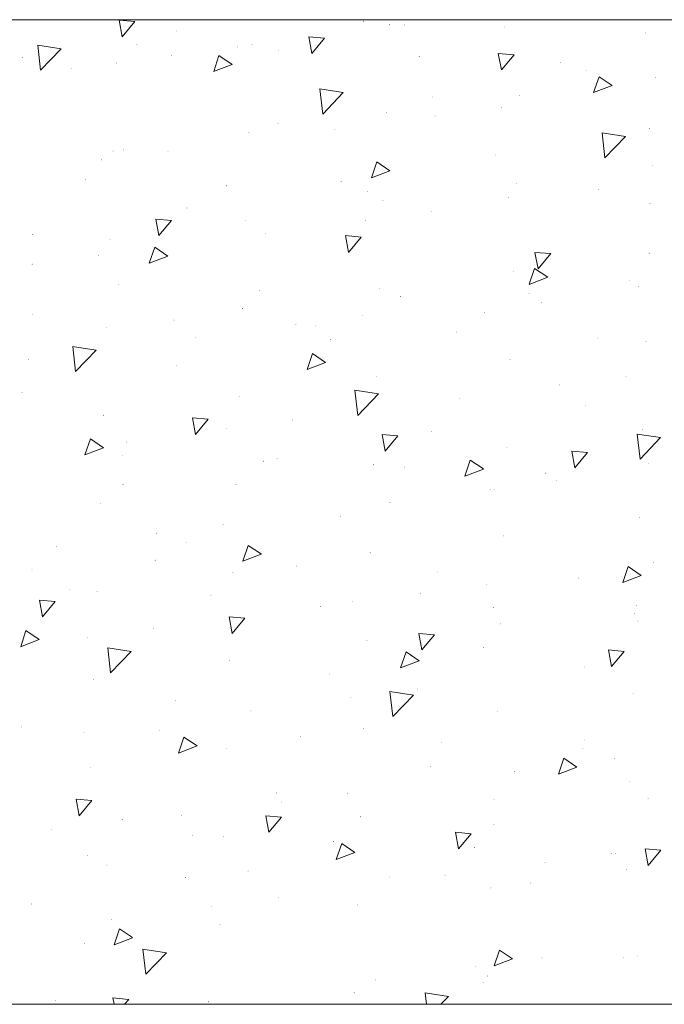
# Model space of a CAD drawing. Header units: millimetres. Extents: x -2603 to 1446, y -6775 to 6616.
# Tile 59 of 74: x -1013 to -697, y -1568 to -1085. Entities that reach past the tile are written whole.
import ezdxf

# ---------------------------------------------------------------- set-up
doc = ezdxf.new("R2010")
doc.units = ezdxf.units.MM
doc.layers.get('0').update_dxf_attribs({"color": 252})
doc.layers.add('I-SCIANA', color=252, linetype='Continuous')

msp = doc.modelspace()

# ---------------------------------------------------------------- hatches: boundary and pattern name
h = msp.add_hatch(color=256)
h.dxf.hatch_style = 2
h.paths.add_polyline_path([(-844.22, -1085.6), (-844.01, -1085.8), (-844.22, -1086), (-844.42, -1085.8)])
h = msp.add_hatch(color=256)
h.dxf.hatch_style = 2
h.paths.add_polyline_path([(-831.43, -1087.37), (-831.23, -1087.57), (-831.43, -1087.77), (-831.63, -1087.57)])
h = msp.add_hatch(color=256)
h.dxf.hatch_style = 2
h.paths.add_polyline_path([(-824.11, -1087.45), (-823.91, -1087.65), (-824.11, -1087.85), (-824.31, -1087.65)])
h = msp.add_hatch(color=256)
h.dxf.hatch_style = 2
h.paths.add_polyline_path([(-935.82, -1090.43), (-935.62, -1090.63), (-935.82, -1090.83), (-936.03, -1090.63)])
h = msp.add_hatch(color=256)
h.dxf.hatch_style = 2
h.paths.add_polyline_path([(-774.97, -1088.5), (-774.77, -1088.7), (-774.97, -1088.9), (-775.17, -1088.7)])
h = msp.add_hatch(color=256)
h.dxf.hatch_style = 2
h.paths.add_polyline_path([(-705.64, -1091.39), (-705.44, -1091.59), (-705.64, -1091.79), (-705.84, -1091.59)])
h = msp.add_hatch(color=256)
h.dxf.hatch_style = 2
h.paths.add_polyline_path([(-955.45, -1097.18), (-955.25, -1097.38), (-955.45, -1097.58), (-955.65, -1097.38)])
h = msp.add_hatch(color=256)
h.dxf.hatch_style = 2
h.paths.add_polyline_path([(-898.91, -1097.1), (-898.71, -1097.3), (-898.91, -1097.5), (-899.11, -1097.3)])
h = msp.add_hatch(color=256)
h.dxf.hatch_style = 2
h.paths.add_polyline_path([(-906.07, -1098.23), (-905.86, -1098.43), (-906.07, -1098.63), (-906.27, -1098.43)])
h = msp.add_hatch(color=256)
h.dxf.hatch_style = 2
h.paths.add_polyline_path([(-886.12, -1100.08), (-885.92, -1100.28), (-886.12, -1100.48), (-886.32, -1100.28)])
h = msp.add_hatch(color=256)
h.dxf.hatch_style = 2
h.paths.add_polyline_path([(-1011.51, -1103.37), (-1011.31, -1103.58), (-1011.51, -1103.78), (-1011.71, -1103.58)])
h = msp.add_hatch(color=256)
h.dxf.hatch_style = 2
h.paths.add_polyline_path([(-965.5, -1106.19), (-965.3, -1106.39), (-965.5, -1106.59), (-965.7, -1106.39)])
h = msp.add_hatch(color=256)
h.dxf.hatch_style = 2
h.paths.add_polyline_path([(-938.56, -1102.49), (-938.36, -1102.69), (-938.56, -1102.89), (-938.76, -1102.69)])
h = msp.add_hatch(color=256)
h.dxf.hatch_style = 2
h.paths.add_polyline_path([(-816.87, -1102.97), (-816.67, -1103.17), (-816.87, -1103.37), (-817.07, -1103.17)])
h = msp.add_hatch(color=256)
h.dxf.hatch_style = 2
h.paths.add_polyline_path([(-747.54, -1105.95), (-747.34, -1106.15), (-747.54, -1106.35), (-747.74, -1106.15)])
h = msp.add_hatch(color=256)
h.dxf.hatch_style = 2
h.paths.add_polyline_path([(-987.7, -1108.92), (-987.5, -1109.13), (-987.7, -1109.33), (-987.9, -1109.13)])
h = msp.add_hatch(color=256)
h.dxf.hatch_style = 2
h.paths.add_polyline_path([(-734.83, -1109.81), (-734.63, -1110.01), (-734.83, -1110.21), (-735.03, -1110.01)])
h = msp.add_hatch(color=256)
h.dxf.hatch_style = 2
h.paths.add_polyline_path([(-700.81, -1113.11), (-700.61, -1113.31), (-700.81, -1113.51), (-701.01, -1113.31)])
h = msp.add_hatch(color=256)
h.dxf.hatch_style = 2
h.paths.add_polyline_path([(-810.52, -1122.84), (-810.31, -1123.04), (-810.52, -1123.24), (-810.72, -1123.04)])
h = msp.add_hatch(color=256)
h.dxf.hatch_style = 2
h.paths.add_polyline_path([(-767.49, -1122.2), (-767.29, -1122.4), (-767.49, -1122.6), (-767.69, -1122.4)])
h = msp.add_hatch(color=256)
h.dxf.hatch_style = 2
h.paths.add_polyline_path([(-833.04, -1130.56), (-832.83, -1130.76), (-833.04, -1130.96), (-833.24, -1130.76)])
h = msp.add_hatch(color=256)
h.dxf.hatch_style = 2
h.paths.add_polyline_path([(-776.57, -1127.83), (-776.37, -1128.03), (-776.57, -1128.23), (-776.78, -1128.03)])
h = msp.add_hatch(color=256)
h.dxf.hatch_style = 2
h.paths.add_polyline_path([(-886.2, -1135.79), (-886, -1135.99), (-886.2, -1136.19), (-886.4, -1135.99)])
h = msp.add_hatch(color=256)
h.dxf.hatch_style = 2
h.paths.add_polyline_path([(-809.07, -1132.17), (-808.87, -1132.37), (-809.07, -1132.57), (-809.27, -1132.37)])
h = msp.add_hatch(color=256)
h.dxf.hatch_style = 2
h.paths.add_polyline_path([(-900.44, -1140.29), (-900.23, -1140.49), (-900.44, -1140.69), (-900.64, -1140.49)])
h = msp.add_hatch(color=256)
h.dxf.hatch_style = 2
h.paths.add_polyline_path([(-858.21, -1138.6), (-858.01, -1138.8), (-858.21, -1139), (-858.41, -1138.8)])
h = msp.add_hatch(color=256)
h.dxf.hatch_style = 2
h.paths.add_polyline_path([(-703.71, -1138.36), (-703.51, -1138.56), (-703.71, -1138.76), (-703.91, -1138.56)])
h = msp.add_hatch(color=256)
h.dxf.hatch_style = 2
h.paths.add_polyline_path([(-967.11, -1149.38), (-966.91, -1149.58), (-967.11, -1149.78), (-967.31, -1149.58)])
h = msp.add_hatch(color=256)
h.dxf.hatch_style = 2
h.paths.add_polyline_path([(-961.88, -1148.82), (-961.68, -1149.02), (-961.88, -1149.22), (-962.08, -1149.02)])
h = msp.add_hatch(color=256)
h.dxf.hatch_style = 2
h.paths.add_polyline_path([(-940.17, -1149.38), (-939.97, -1149.58), (-940.17, -1149.78), (-940.37, -1149.58)])
h = msp.add_hatch(color=256)
h.dxf.hatch_style = 2
h.paths.add_polyline_path([(-972.66, -1153.64), (-972.46, -1153.84), (-972.66, -1154.05), (-972.86, -1153.84)])
h = msp.add_hatch(color=256)
h.dxf.hatch_style = 2
h.paths.add_polyline_path([(-779.39, -1151.31), (-779.19, -1151.51), (-779.39, -1151.71), (-779.59, -1151.51)])
h = msp.add_hatch(color=256)
h.dxf.hatch_style = 2
h.paths.add_polyline_path([(-702.42, -1156.3), (-702.22, -1156.5), (-702.42, -1156.7), (-702.62, -1156.5)])
h = msp.add_hatch(color=256)
h.dxf.hatch_style = 2
h.paths.add_polyline_path([(-980.7, -1163.46), (-980.5, -1163.66), (-980.7, -1163.86), (-980.9, -1163.66)])
h = msp.add_hatch(color=256)
h.dxf.hatch_style = 2
h.paths.add_polyline_path([(-855.15, -1164.34), (-854.95, -1164.54), (-855.15, -1164.74), (-855.36, -1164.54)])
h = msp.add_hatch(color=256)
h.dxf.hatch_style = 2
h.paths.add_polyline_path([(-911.45, -1166.43), (-911.25, -1166.63), (-911.45, -1166.83), (-911.66, -1166.63)])
h = msp.add_hatch(color=256)
h.dxf.hatch_style = 2
h.paths.add_polyline_path([(-842.12, -1169.33), (-841.92, -1169.53), (-842.12, -1169.73), (-842.33, -1169.53)])
h = msp.add_hatch(color=256)
h.dxf.hatch_style = 2
h.paths.add_polyline_path([(-769.01, -1165.47), (-768.81, -1165.67), (-769.01, -1165.87), (-769.22, -1165.67)])
h = msp.add_hatch(color=256)
h.dxf.hatch_style = 2
h.paths.add_polyline_path([(-728.72, -1168.28), (-728.52, -1168.48), (-728.72, -1168.68), (-728.92, -1168.48)])
h = msp.add_hatch(color=256)
h.dxf.hatch_style = 2
h.paths.add_polyline_path([(-834.64, -1173.75), (-834.44, -1173.95), (-834.64, -1174.15), (-834.85, -1173.95)])
h = msp.add_hatch(color=256)
h.dxf.hatch_style = 2
h.paths.add_polyline_path([(-772.88, -1172.22), (-772.67, -1172.42), (-772.88, -1172.62), (-773.08, -1172.42)])
h = msp.add_hatch(color=256)
h.dxf.hatch_style = 2
h.paths.add_polyline_path([(-930.84, -1177.29), (-930.64, -1177.49), (-930.84, -1177.69), (-931.04, -1177.49)])
h = msp.add_hatch(color=256)
h.dxf.hatch_style = 2
h.paths.add_polyline_path([(-810.76, -1179.06), (-810.56, -1179.26), (-810.76, -1179.46), (-810.96, -1179.26)])
h = msp.add_hatch(color=256)
h.dxf.hatch_style = 2
h.paths.add_polyline_path([(-703.55, -1175.2), (-703.34, -1175.4), (-703.55, -1175.6), (-703.75, -1175.4)])
h = msp.add_hatch(color=256)
h.dxf.hatch_style = 2
h.paths.add_polyline_path([(-902.04, -1183.48), (-901.84, -1183.68), (-902.04, -1183.88), (-902.25, -1183.68)])
h = msp.add_hatch(color=256)
h.dxf.hatch_style = 2
h.paths.add_polyline_path([(-843.25, -1183.32), (-843.05, -1183.52), (-843.25, -1183.72), (-843.45, -1183.52)])
h = msp.add_hatch(color=256)
h.dxf.hatch_style = 2
h.paths.add_polyline_path([(-1006.52, -1190.32), (-1006.32, -1190.52), (-1006.52, -1190.72), (-1006.72, -1190.52)])
h = msp.add_hatch(color=256)
h.dxf.hatch_style = 2
h.paths.add_polyline_path([(-968.64, -1192.65), (-968.44, -1192.85), (-968.64, -1193.05), (-968.84, -1192.85)])
h = msp.add_hatch(color=256)
h.dxf.hatch_style = 2
h.paths.add_polyline_path([(-892.39, -1189.84), (-892.19, -1190.04), (-892.39, -1190.24), (-892.59, -1190.04)])
h = msp.add_hatch(color=256)
h.dxf.hatch_style = 2
h.paths.add_polyline_path([(-974.35, -1200.61), (-974.15, -1200.81), (-974.35, -1201.02), (-974.55, -1200.81)])
h = msp.add_hatch(color=256)
h.dxf.hatch_style = 2
h.paths.add_polyline_path([(-703.95, -1199.49), (-703.75, -1199.69), (-703.95, -1199.89), (-704.15, -1199.69)])
h = msp.add_hatch(color=256)
h.dxf.hatch_style = 2
h.paths.add_polyline_path([(-1006.84, -1204.88), (-1006.64, -1205.08), (-1006.84, -1205.28), (-1007.04, -1205.08)])
h = msp.add_hatch(color=256)
h.dxf.hatch_style = 2
h.paths.add_polyline_path([(-770.62, -1208.66), (-770.42, -1208.86), (-770.62, -1209.06), (-770.82, -1208.86)])
h = msp.add_hatch(color=256)
h.dxf.hatch_style = 2
h.paths.add_polyline_path([(-713.76, -1213), (-713.56, -1213.2), (-713.76, -1213.4), (-713.96, -1213.2)])
h = msp.add_hatch(color=256)
h.dxf.hatch_style = 2
h.paths.add_polyline_path([(-964.62, -1214.93), (-964.42, -1215.13), (-964.62, -1215.33), (-964.82, -1215.13)])
h = msp.add_hatch(color=256)
h.dxf.hatch_style = 2
h.paths.add_polyline_path([(-895.37, -1217.91), (-895.17, -1218.11), (-895.37, -1218.31), (-895.57, -1218.11)])
h = msp.add_hatch(color=256)
h.dxf.hatch_style = 2
h.paths.add_polyline_path([(-836.17, -1216.94), (-835.97, -1217.14), (-836.17, -1217.34), (-836.37, -1217.14)])
h = msp.add_hatch(color=256)
h.dxf.hatch_style = 2
h.paths.add_polyline_path([(-709.09, -1215.73), (-708.89, -1215.94), (-709.09, -1216.14), (-709.3, -1215.94)])
h = msp.add_hatch(color=256)
h.dxf.hatch_style = 2
h.paths.add_polyline_path([(-826.04, -1220.8), (-825.84, -1221), (-826.04, -1221.2), (-826.24, -1221)])
h = msp.add_hatch(color=256)
h.dxf.hatch_style = 2
h.paths.add_polyline_path([(-762.9, -1219.43), (-762.7, -1219.63), (-762.9, -1219.84), (-763.1, -1219.63)])
h = msp.add_hatch(color=256)
h.dxf.hatch_style = 2
h.paths.add_polyline_path([(-903.57, -1226.67), (-903.37, -1226.87), (-903.57, -1227.07), (-903.77, -1226.87)])
h = msp.add_hatch(color=256)
h.dxf.hatch_style = 2
h.paths.add_polyline_path([(-756.79, -1223.7), (-756.59, -1223.9), (-756.79, -1224.1), (-756.99, -1223.9)])
h = msp.add_hatch(color=256)
h.dxf.hatch_style = 2
h.paths.add_polyline_path([(-1006.52, -1229.49), (-1006.32, -1229.69), (-1006.52, -1229.89), (-1006.72, -1229.69)])
h = msp.add_hatch(color=256)
h.dxf.hatch_style = 2
h.paths.add_polyline_path([(-937.27, -1232.38), (-937.07, -1232.58), (-937.27, -1232.79), (-937.47, -1232.58)])
h = msp.add_hatch(color=256)
h.dxf.hatch_style = 2
h.paths.add_polyline_path([(-844.86, -1230.21), (-844.66, -1230.41), (-844.86, -1230.61), (-845.06, -1230.41)])
h = msp.add_hatch(color=256)
h.dxf.hatch_style = 2
h.paths.add_polyline_path([(-784.78, -1228.76), (-784.58, -1228.96), (-784.78, -1229.17), (-784.98, -1228.96)])
h = msp.add_hatch(color=256)
h.dxf.hatch_style = 2
h.paths.add_polyline_path([(-970.25, -1235.84), (-970.05, -1236.04), (-970.25, -1236.24), (-970.45, -1236.04)])
h = msp.add_hatch(color=256)
h.dxf.hatch_style = 2
h.paths.add_polyline_path([(-877.35, -1234.55), (-877.15, -1234.76), (-877.35, -1234.96), (-877.55, -1234.76)])
h = msp.add_hatch(color=256)
h.dxf.hatch_style = 2
h.paths.add_polyline_path([(-867.94, -1235.28), (-867.74, -1235.48), (-867.94, -1235.68), (-868.14, -1235.48)])
h = msp.add_hatch(color=256)
h.dxf.hatch_style = 2
h.paths.add_polyline_path([(-926.49, -1240.99), (-926.29, -1241.19), (-926.49, -1241.39), (-926.7, -1241.19)])
h = msp.add_hatch(color=256)
h.dxf.hatch_style = 2
h.paths.add_polyline_path([(-860.46, -1241.79), (-860.26, -1241.99), (-860.46, -1242.2), (-860.66, -1241.99)])
h = msp.add_hatch(color=256)
h.dxf.hatch_style = 2
h.paths.add_polyline_path([(-798.69, -1238.25), (-798.49, -1238.46), (-798.69, -1238.66), (-798.89, -1238.46)])
h = msp.add_hatch(color=256)
h.dxf.hatch_style = 2
h.paths.add_polyline_path([(-729.36, -1241.15), (-729.16, -1241.35), (-729.36, -1241.55), (-729.56, -1241.35)])
h = msp.add_hatch(color=256)
h.dxf.hatch_style = 2
h.paths.add_polyline_path([(-705.56, -1242.76), (-705.35, -1242.96), (-705.56, -1243.16), (-705.76, -1242.96)])
h = msp.add_hatch(color=256)
h.dxf.hatch_style = 2
h.paths.add_polyline_path([(-1008.53, -1251.77), (-1008.33, -1251.97), (-1008.53, -1252.17), (-1008.73, -1251.97)])
h = msp.add_hatch(color=256)
h.dxf.hatch_style = 2
h.paths.add_polyline_path([(-772.23, -1251.85), (-772.03, -1252.05), (-772.23, -1252.25), (-772.43, -1252.05)])
h = msp.add_hatch(color=256)
h.dxf.hatch_style = 2
h.paths.add_polyline_path([(-936.15, -1254.74), (-935.94, -1254.94), (-936.15, -1255.14), (-936.35, -1254.94)])
h = msp.add_hatch(color=256)
h.dxf.hatch_style = 2
h.paths.add_polyline_path([(-837.78, -1260.13), (-837.58, -1260.33), (-837.78, -1260.53), (-837.98, -1260.33)])
h = msp.add_hatch(color=256)
h.dxf.hatch_style = 2
h.paths.add_polyline_path([(-715.37, -1259.89), (-715.17, -1260.09), (-715.37, -1260.29), (-715.57, -1260.09)])
h = msp.add_hatch(color=256)
h.dxf.hatch_style = 2
h.paths.add_polyline_path([(-747.86, -1264.15), (-747.66, -1264.35), (-747.86, -1264.55), (-748.06, -1264.35)])
h = msp.add_hatch(color=256)
h.dxf.hatch_style = 2
h.paths.add_polyline_path([(-1011.83, -1267.77), (-1011.63, -1267.97), (-1011.83, -1268.17), (-1012.03, -1267.97)])
h = msp.add_hatch(color=256)
h.dxf.hatch_style = 2
h.paths.add_polyline_path([(-905.18, -1269.86), (-904.98, -1270.06), (-905.18, -1270.26), (-905.38, -1270.06)])
h = msp.add_hatch(color=256)
h.dxf.hatch_style = 2
h.paths.add_polyline_path([(-797, -1270.67), (-796.8, -1270.87), (-797, -1271.07), (-797.2, -1270.87)])
h = msp.add_hatch(color=256)
h.dxf.hatch_style = 2
h.paths.add_polyline_path([(-735.23, -1274.21), (-735.03, -1274.41), (-735.23, -1274.61), (-735.44, -1274.41)])
h = msp.add_hatch(color=256)
h.dxf.hatch_style = 2
h.paths.add_polyline_path([(-971.86, -1279.03), (-971.66, -1279.23), (-971.86, -1279.43), (-972.06, -1279.23)])
h = msp.add_hatch(color=256)
h.dxf.hatch_style = 2
h.paths.add_polyline_path([(-911.53, -1285.71), (-911.33, -1285.91), (-911.53, -1286.11), (-911.74, -1285.91)])
h = msp.add_hatch(color=256)
h.dxf.hatch_style = 2
h.paths.add_polyline_path([(-879.04, -1281.44), (-878.84, -1281.65), (-879.04, -1281.85), (-879.24, -1281.65)])
h = msp.add_hatch(color=256)
h.dxf.hatch_style = 2
h.paths.add_polyline_path([(-810.92, -1287.16), (-810.72, -1287.36), (-810.92, -1287.56), (-811.12, -1287.36)])
h = msp.add_hatch(color=256)
h.dxf.hatch_style = 2
h.paths.add_polyline_path([(-707.16, -1285.95), (-706.96, -1286.15), (-707.16, -1286.35), (-707.37, -1286.15)])
h = msp.add_hatch(color=256)
h.dxf.hatch_style = 2
h.paths.add_polyline_path([(-960.68, -1292.22), (-960.48, -1292.42), (-960.68, -1292.62), (-960.88, -1292.42)])
h = msp.add_hatch(color=256)
h.dxf.hatch_style = 2
h.paths.add_polyline_path([(-773.76, -1295.04), (-773.56, -1295.24), (-773.76, -1295.44), (-773.96, -1295.24)])
h = msp.add_hatch(color=256)
h.dxf.hatch_style = 2
h.paths.add_polyline_path([(-962.53, -1298.74), (-962.33, -1298.94), (-962.53, -1299.14), (-962.73, -1298.94)])
h = msp.add_hatch(color=256)
h.dxf.hatch_style = 2
h.paths.add_polyline_path([(-886.6, -1300.18), (-886.4, -1300.39), (-886.6, -1300.59), (-886.8, -1300.39)])
h = msp.add_hatch(color=256)
h.dxf.hatch_style = 2
h.paths.add_polyline_path([(-893.28, -1301.63), (-893.08, -1301.83), (-893.28, -1302.03), (-893.48, -1301.83)])
h = msp.add_hatch(color=256)
h.dxf.hatch_style = 2
h.paths.add_polyline_path([(-839.31, -1303.4), (-839.11, -1303.6), (-839.31, -1303.8), (-839.51, -1303.6)])
h = msp.add_hatch(color=256)
h.dxf.hatch_style = 2
h.paths.add_polyline_path([(-823.95, -1304.53), (-823.75, -1304.73), (-823.95, -1304.93), (-824.15, -1304.73)])
h = msp.add_hatch(color=256)
h.dxf.hatch_style = 2
h.paths.add_polyline_path([(-704.11, -1302.68), (-703.91, -1302.88), (-704.11, -1303.08), (-704.31, -1302.88)])
h = msp.add_hatch(color=256)
h.dxf.hatch_style = 2
h.paths.add_polyline_path([(-754.7, -1307.5), (-754.5, -1307.7), (-754.7, -1307.91), (-754.9, -1307.7)])
h = msp.add_hatch(color=256)
h.dxf.hatch_style = 2
h.paths.add_polyline_path([(-962.29, -1313.13), (-962.08, -1313.33), (-962.29, -1313.54), (-962.49, -1313.33)])
h = msp.add_hatch(color=256)
h.dxf.hatch_style = 2
h.paths.add_polyline_path([(-906.79, -1313.13), (-906.59, -1313.33), (-906.79, -1313.54), (-906.99, -1313.33)])
h = msp.add_hatch(color=256)
h.dxf.hatch_style = 2
h.paths.add_polyline_path([(-749.55, -1311.12), (-749.35, -1311.32), (-749.55, -1311.52), (-749.75, -1311.32)])
h = msp.add_hatch(color=256)
h.dxf.hatch_style = 2
h.paths.add_polyline_path([(-782.04, -1315.39), (-781.84, -1315.59), (-782.04, -1315.79), (-782.25, -1315.59)])
h = msp.add_hatch(color=256)
h.dxf.hatch_style = 2
h.paths.add_polyline_path([(-779.79, -1315.71), (-779.59, -1315.91), (-779.79, -1316.11), (-779.99, -1315.91)])
h = msp.add_hatch(color=256)
h.dxf.hatch_style = 2
h.paths.add_polyline_path([(-973.38, -1322.22), (-973.18, -1322.42), (-973.38, -1322.62), (-973.59, -1322.42)])
h = msp.add_hatch(color=256)
h.dxf.hatch_style = 2
h.paths.add_polyline_path([(-831.19, -1321.82), (-830.99, -1322.02), (-831.19, -1322.22), (-831.39, -1322.02)])
h = msp.add_hatch(color=256)
h.dxf.hatch_style = 2
h.paths.add_polyline_path([(-855.48, -1328.66), (-855.27, -1328.86), (-855.48, -1329.06), (-855.68, -1328.86)])
h = msp.add_hatch(color=256)
h.dxf.hatch_style = 2
h.paths.add_polyline_path([(-708.69, -1329.14), (-708.49, -1329.34), (-708.69, -1329.54), (-708.89, -1329.34)])
h = msp.add_hatch(color=256)
h.dxf.hatch_style = 2
h.paths.add_polyline_path([(-913.14, -1332.6), (-912.94, -1332.8), (-913.14, -1333), (-913.34, -1332.8)])
h = msp.add_hatch(color=256)
h.dxf.hatch_style = 2
h.paths.add_polyline_path([(-945.64, -1336.94), (-945.44, -1337.14), (-945.64, -1337.34), (-945.84, -1337.14)])
h = msp.add_hatch(color=256)
h.dxf.hatch_style = 2
h.paths.add_polyline_path([(-775.37, -1338.31), (-775.17, -1338.51), (-775.37, -1338.71), (-775.57, -1338.51)])
h = msp.add_hatch(color=256)
h.dxf.hatch_style = 2
h.paths.add_polyline_path([(-994.78, -1343.37), (-994.58, -1343.58), (-994.78, -1343.78), (-994.98, -1343.58)])
h = msp.add_hatch(color=256)
h.dxf.hatch_style = 2
h.paths.add_polyline_path([(-931.16, -1341.69), (-930.96, -1341.89), (-931.16, -1342.09), (-931.36, -1341.89)])
h = msp.add_hatch(color=256)
h.dxf.hatch_style = 2
h.paths.add_polyline_path([(-840.92, -1346.59), (-840.72, -1346.79), (-840.92, -1346.99), (-841.12, -1346.79)])
h = msp.add_hatch(color=256)
h.dxf.hatch_style = 2
h.paths.add_polyline_path([(-946.44, -1350.21), (-946.24, -1350.41), (-946.44, -1350.61), (-946.64, -1350.41)])
h = msp.add_hatch(color=256)
h.dxf.hatch_style = 2
h.paths.add_polyline_path([(-877.11, -1353.11), (-876.91, -1353.31), (-877.11, -1353.51), (-877.31, -1353.31)])
h = msp.add_hatch(color=256)
h.dxf.hatch_style = 2
h.paths.add_polyline_path([(-701.7, -1351.5), (-701.49, -1351.7), (-701.7, -1351.9), (-701.9, -1351.7)])
h = msp.add_hatch(color=256)
h.dxf.hatch_style = 2
h.paths.add_polyline_path([(-1006.92, -1354.63), (-1006.72, -1354.84), (-1006.92, -1355.04), (-1007.12, -1354.84)])
h = msp.add_hatch(color=256)
h.dxf.hatch_style = 2
h.paths.add_polyline_path([(-908.32, -1356.32), (-908.12, -1356.52), (-908.32, -1356.73), (-908.52, -1356.52)])
h = msp.add_hatch(color=256)
h.dxf.hatch_style = 2
h.paths.add_polyline_path([(-807.86, -1356), (-807.66, -1356.2), (-807.86, -1356.4), (-808.06, -1356.2)])
h = msp.add_hatch(color=256)
h.dxf.hatch_style = 2
h.paths.add_polyline_path([(-783.65, -1362.28), (-783.45, -1362.48), (-783.65, -1362.68), (-783.85, -1362.48)])
h = msp.add_hatch(color=256)
h.dxf.hatch_style = 2
h.paths.add_polyline_path([(-738.53, -1358.98), (-738.33, -1359.18), (-738.53, -1359.38), (-738.73, -1359.18)])
h = msp.add_hatch(color=256)
h.dxf.hatch_style = 2
h.paths.add_polyline_path([(-988.34, -1364.69), (-988.14, -1364.89), (-988.34, -1365.09), (-988.55, -1364.89)])
h = msp.add_hatch(color=256)
h.dxf.hatch_style = 2
h.paths.add_polyline_path([(-974.99, -1365.49), (-974.79, -1365.69), (-974.99, -1365.89), (-975.19, -1365.69)])
h = msp.add_hatch(color=256)
h.dxf.hatch_style = 2
h.paths.add_polyline_path([(-919.09, -1367.58), (-918.89, -1367.79), (-919.09, -1367.99), (-919.3, -1367.79)])
h = msp.add_hatch(color=256)
h.dxf.hatch_style = 2
h.paths.add_polyline_path([(-816.15, -1366.54), (-815.94, -1366.74), (-816.15, -1366.94), (-816.35, -1366.74)])
h = msp.add_hatch(color=256)
h.dxf.hatch_style = 2
h.paths.add_polyline_path([(-849.77, -1370.56), (-849.56, -1370.76), (-849.77, -1370.96), (-849.97, -1370.76)])
h = msp.add_hatch(color=256)
h.dxf.hatch_style = 2
h.paths.add_polyline_path([(-710.3, -1372.33), (-710.1, -1372.53), (-710.3, -1372.73), (-710.5, -1372.53)])
h = msp.add_hatch(color=256)
h.dxf.hatch_style = 2
h.paths.add_polyline_path([(-865.37, -1373.05), (-865.17, -1373.25), (-865.37, -1373.46), (-865.57, -1373.25)])
h = msp.add_hatch(color=256)
h.dxf.hatch_style = 2
h.paths.add_polyline_path([(-780.52, -1373.46), (-780.31, -1373.66), (-780.52, -1373.86), (-780.72, -1373.66)])
h = msp.add_hatch(color=256)
h.dxf.hatch_style = 2
h.paths.add_polyline_path([(-711.19, -1376.43), (-710.98, -1376.63), (-711.19, -1376.83), (-711.39, -1376.63)])
h = msp.add_hatch(color=256)
h.dxf.hatch_style = 2
h.paths.add_polyline_path([(-776.98, -1381.5), (-776.78, -1381.7), (-776.98, -1381.9), (-777.18, -1381.7)])
h = msp.add_hatch(color=256)
h.dxf.hatch_style = 2
h.paths.add_polyline_path([(-709.5, -1380.13), (-709.3, -1380.33), (-709.5, -1380.53), (-709.7, -1380.33)])
h = msp.add_hatch(color=256)
h.dxf.hatch_style = 2
h.paths.add_polyline_path([(-947.33, -1383.83), (-947.12, -1384.03), (-947.33, -1384.23), (-947.53, -1384.03)])
h = msp.add_hatch(color=256)
h.dxf.hatch_style = 2
h.paths.add_polyline_path([(-979.82, -1388.09), (-979.62, -1388.29), (-979.82, -1388.5), (-980.02, -1388.29)])
h = msp.add_hatch(color=256)
h.dxf.hatch_style = 2
h.paths.add_polyline_path([(-842.53, -1389.78), (-842.33, -1389.98), (-842.53, -1390.18), (-842.73, -1389.98)])
h = msp.add_hatch(color=256)
h.dxf.hatch_style = 2
h.paths.add_polyline_path([(-785.18, -1393.16), (-784.98, -1393.36), (-785.18, -1393.56), (-785.38, -1393.36)])
h = msp.add_hatch(color=256)
h.dxf.hatch_style = 2
h.paths.add_polyline_path([(-909.93, -1399.51), (-909.72, -1399.72), (-909.93, -1399.92), (-910.13, -1399.72)])
h = msp.add_hatch(color=256)
h.dxf.hatch_style = 2
h.paths.add_polyline_path([(-860.86, -1406.11), (-860.66, -1406.31), (-860.86, -1406.51), (-861.07, -1406.31)])
h = msp.add_hatch(color=256)
h.dxf.hatch_style = 2
h.paths.add_polyline_path([(-735.88, -1402.65), (-735.68, -1402.85), (-735.88, -1403.05), (-736.08, -1402.85)])
h = msp.add_hatch(color=256)
h.dxf.hatch_style = 2
h.paths.add_polyline_path([(-976.6, -1408.68), (-976.4, -1408.88), (-976.6, -1409.09), (-976.8, -1408.88)])
h = msp.add_hatch(color=256)
h.dxf.hatch_style = 2
h.paths.add_polyline_path([(-817.83, -1413.51), (-817.63, -1413.71), (-817.83, -1413.91), (-818.04, -1413.71)])
h = msp.add_hatch(color=256)
h.dxf.hatch_style = 2
h.paths.add_polyline_path([(-711.91, -1415.52), (-711.71, -1415.72), (-711.91, -1415.92), (-712.11, -1415.72)])
h = msp.add_hatch(color=256)
h.dxf.hatch_style = 2
h.paths.add_polyline_path([(-936.55, -1419.14), (-936.35, -1419.34), (-936.55, -1419.54), (-936.75, -1419.34)])
h = msp.add_hatch(color=256)
h.dxf.hatch_style = 2
h.paths.add_polyline_path([(-850.33, -1417.77), (-850.13, -1417.97), (-850.33, -1418.17), (-850.53, -1417.97)])
h = msp.add_hatch(color=256)
h.dxf.hatch_style = 2
h.paths.add_polyline_path([(-899.47, -1424.21), (-899.27, -1424.41), (-899.47, -1424.61), (-899.67, -1424.41)])
h = msp.add_hatch(color=256)
h.dxf.hatch_style = 2
h.paths.add_polyline_path([(-778.51, -1424.69), (-778.3, -1424.89), (-778.51, -1425.09), (-778.71, -1424.89)])
h = msp.add_hatch(color=256)
h.dxf.hatch_style = 2
h.paths.add_polyline_path([(-1012.23, -1432.09), (-1012.03, -1432.29), (-1012.23, -1432.49), (-1012.43, -1432.29)])
h = msp.add_hatch(color=256)
h.dxf.hatch_style = 2
h.paths.add_polyline_path([(-981.43, -1434.98), (-981.23, -1435.18), (-981.43, -1435.39), (-981.63, -1435.18)])
h = msp.add_hatch(color=256)
h.dxf.hatch_style = 2
h.paths.add_polyline_path([(-944.35, -1433.94), (-944.15, -1434.14), (-944.35, -1434.34), (-944.55, -1434.14)])
h = msp.add_hatch(color=256)
h.dxf.hatch_style = 2
h.paths.add_polyline_path([(-844.05, -1432.97), (-843.85, -1433.17), (-844.05, -1433.37), (-844.26, -1433.17)])
h = msp.add_hatch(color=256)
h.dxf.hatch_style = 2
h.paths.add_polyline_path([(-875.02, -1436.83), (-874.82, -1437.03), (-875.02, -1437.24), (-875.22, -1437.03)])
h = msp.add_hatch(color=256)
h.dxf.hatch_style = 2
h.paths.add_polyline_path([(-805.77, -1439.81), (-805.57, -1440.01), (-805.77, -1440.21), (-805.97, -1440.01)])
h = msp.add_hatch(color=256)
h.dxf.hatch_style = 2
h.paths.add_polyline_path([(-735.56, -1438.52), (-735.35, -1438.72), (-735.56, -1438.92), (-735.76, -1438.72)])
h = msp.add_hatch(color=256)
h.dxf.hatch_style = 2
h.paths.add_polyline_path([(-911.53, -1442.7), (-911.33, -1442.91), (-911.53, -1443.11), (-911.74, -1442.91)])
h = msp.add_hatch(color=256)
h.dxf.hatch_style = 2
h.paths.add_polyline_path([(-736.44, -1442.7), (-736.24, -1442.91), (-736.44, -1443.11), (-736.64, -1442.91)])
h = msp.add_hatch(color=256)
h.dxf.hatch_style = 2
h.paths.add_polyline_path([(-720.84, -1447.45), (-720.64, -1447.65), (-720.84, -1447.85), (-721.04, -1447.65)])
h = msp.add_hatch(color=256)
h.dxf.hatch_style = 2
h.paths.add_polyline_path([(-978.13, -1451.87), (-977.93, -1452.07), (-978.13, -1452.28), (-978.33, -1452.07)])
h = msp.add_hatch(color=256)
h.dxf.hatch_style = 2
h.paths.add_polyline_path([(-811.32, -1451.55), (-811.12, -1451.75), (-811.32, -1451.95), (-811.52, -1451.75)])
h = msp.add_hatch(color=256)
h.dxf.hatch_style = 2
h.paths.add_polyline_path([(-769.98, -1453.88), (-769.78, -1454.09), (-769.98, -1454.29), (-770.18, -1454.09)])
h = msp.add_hatch(color=256)
h.dxf.hatch_style = 2
h.paths.add_polyline_path([(-713.44, -1458.79), (-713.24, -1458.99), (-713.44, -1459.19), (-713.64, -1458.99)])
h = msp.add_hatch(color=256)
h.dxf.hatch_style = 2
h.paths.add_polyline_path([(-887, -1464.5), (-886.8, -1464.7), (-887, -1464.9), (-887.2, -1464.7)])
h = msp.add_hatch(color=256)
h.dxf.hatch_style = 2
h.paths.add_polyline_path([(-884.43, -1468.92), (-884.23, -1469.13), (-884.43, -1469.33), (-884.63, -1469.13)])
h = msp.add_hatch(color=256)
h.dxf.hatch_style = 2
h.paths.add_polyline_path([(-851.94, -1464.66), (-851.74, -1464.86), (-851.94, -1465.06), (-852.14, -1464.86)])
h = msp.add_hatch(color=256)
h.dxf.hatch_style = 2
h.paths.add_polyline_path([(-780.11, -1467.88), (-779.91, -1468.08), (-780.11, -1468.28), (-780.31, -1468.08)])
h = msp.add_hatch(color=256)
h.dxf.hatch_style = 2
h.paths.add_polyline_path([(-704.51, -1467.07), (-704.31, -1467.28), (-704.51, -1467.48), (-704.71, -1467.28)])
h = msp.add_hatch(color=256)
h.dxf.hatch_style = 2
h.paths.add_polyline_path([(-962.69, -1477.53), (-962.49, -1477.73), (-962.69, -1477.93), (-962.89, -1477.73)])
h = msp.add_hatch(color=256)
h.dxf.hatch_style = 2
h.paths.add_polyline_path([(-933.65, -1475.44), (-933.45, -1475.64), (-933.65, -1475.84), (-933.85, -1475.64)])
h = msp.add_hatch(color=256)
h.dxf.hatch_style = 2
h.paths.add_polyline_path([(-845.66, -1476.24), (-845.46, -1476.44), (-845.66, -1476.65), (-845.86, -1476.44)])
h = msp.add_hatch(color=256)
h.dxf.hatch_style = 2
h.paths.add_polyline_path([(-997.51, -1482.52), (-997.31, -1482.72), (-997.51, -1482.92), (-997.71, -1482.72)])
h = msp.add_hatch(color=256)
h.dxf.hatch_style = 2
h.paths.add_polyline_path([(-780.19, -1480.02), (-779.99, -1480.22), (-780.19, -1480.43), (-780.4, -1480.22)])
h = msp.add_hatch(color=256)
h.dxf.hatch_style = 2
h.paths.add_polyline_path([(-928.26, -1485.41), (-928.06, -1485.61), (-928.26, -1485.81), (-928.46, -1485.61)])
h = msp.add_hatch(color=256)
h.dxf.hatch_style = 2
h.paths.add_polyline_path([(-913.06, -1485.98), (-912.86, -1486.18), (-913.06, -1486.38), (-913.26, -1486.18)])
h = msp.add_hatch(color=256)
h.dxf.hatch_style = 2
h.paths.add_polyline_path([(-858.93, -1488.31), (-858.73, -1488.51), (-858.93, -1488.71), (-859.14, -1488.51)])
h = msp.add_hatch(color=256)
h.dxf.hatch_style = 2
h.paths.add_polyline_path([(-855.88, -1493.05), (-855.68, -1493.25), (-855.88, -1493.46), (-856.08, -1493.25)])
h = msp.add_hatch(color=256)
h.dxf.hatch_style = 2
h.paths.add_polyline_path([(-789.68, -1491.28), (-789.48, -1491.48), (-789.68, -1491.69), (-789.89, -1491.48)])
h = msp.add_hatch(color=256)
h.dxf.hatch_style = 2
h.paths.add_polyline_path([(-979.74, -1495.06), (-979.54, -1495.26), (-979.74, -1495.47), (-979.94, -1495.26)])
h = msp.add_hatch(color=256)
h.dxf.hatch_style = 2
h.paths.add_polyline_path([(-722.53, -1494.34), (-722.33, -1494.54), (-722.53, -1494.74), (-722.73, -1494.54)])
h = msp.add_hatch(color=256)
h.dxf.hatch_style = 2
h.paths.add_polyline_path([(-720.35, -1494.18), (-720.15, -1494.38), (-720.35, -1494.58), (-720.56, -1494.38)])
h = msp.add_hatch(color=256)
h.dxf.hatch_style = 2
h.paths.add_polyline_path([(-970.17, -1499.89), (-969.97, -1500.09), (-970.17, -1500.29), (-970.37, -1500.09)])
h = msp.add_hatch(color=256)
h.dxf.hatch_style = 2
h.paths.add_polyline_path([(-900.84, -1502.87), (-900.64, -1503.07), (-900.84, -1503.27), (-901.04, -1503.07)])
h = msp.add_hatch(color=256)
h.dxf.hatch_style = 2
h.paths.add_polyline_path([(-755.02, -1498.6), (-754.82, -1498.8), (-755.02, -1499), (-755.22, -1498.8)])
h = msp.add_hatch(color=256)
h.dxf.hatch_style = 2
h.paths.add_polyline_path([(-715.05, -1501.98), (-714.85, -1502.18), (-715.05, -1502.38), (-715.25, -1502.18)])
h = msp.add_hatch(color=256)
h.dxf.hatch_style = 2
h.paths.add_polyline_path([(-931.56, -1506), (-931.36, -1506.2), (-931.56, -1506.4), (-931.76, -1506.2)])
h = msp.add_hatch(color=256)
h.dxf.hatch_style = 2
h.paths.add_polyline_path([(-831.59, -1505.76), (-831.39, -1505.96), (-831.59, -1506.16), (-831.79, -1505.96)])
h = msp.add_hatch(color=256)
h.dxf.hatch_style = 2
h.paths.add_polyline_path([(-804.16, -1505.04), (-803.96, -1505.24), (-804.16, -1505.44), (-804.36, -1505.24)])
h = msp.add_hatch(color=256)
h.dxf.hatch_style = 2
h.paths.add_polyline_path([(-781.64, -1511.15), (-781.44, -1511.35), (-781.64, -1511.55), (-781.84, -1511.35)])
h = msp.add_hatch(color=256)
h.dxf.hatch_style = 2
h.paths.add_polyline_path([(-762.26, -1508.74), (-762.06, -1508.94), (-762.26, -1509.14), (-762.46, -1508.94)])
h = msp.add_hatch(color=256)
h.dxf.hatch_style = 2
h.paths.add_polyline_path([(-886.12, -1515.9), (-885.92, -1516.1), (-886.12, -1516.3), (-886.32, -1516.1)])
h = msp.add_hatch(color=256)
h.dxf.hatch_style = 2
h.paths.add_polyline_path([(-1007.25, -1519.03), (-1007.04, -1519.23), (-1007.25, -1519.43), (-1007.45, -1519.23)])
h = msp.add_hatch(color=256)
h.dxf.hatch_style = 2
h.paths.add_polyline_path([(-918.61, -1520.16), (-918.41, -1520.36), (-918.61, -1520.56), (-918.81, -1520.36)])
h = msp.add_hatch(color=256)
h.dxf.hatch_style = 2
h.paths.add_polyline_path([(-847.27, -1519.43), (-847.07, -1519.63), (-847.27, -1519.84), (-847.47, -1519.63)])
h = msp.add_hatch(color=256)
h.dxf.hatch_style = 2
h.paths.add_polyline_path([(-967.75, -1526.59), (-967.55, -1526.79), (-967.75, -1526.99), (-967.96, -1526.79)])
h = msp.add_hatch(color=256)
h.dxf.hatch_style = 2
h.paths.add_polyline_path([(-914.67, -1529.17), (-914.47, -1529.37), (-914.67, -1529.57), (-914.87, -1529.37)])
h = msp.add_hatch(color=256)
h.dxf.hatch_style = 2
h.paths.add_polyline_path([(-981.27, -1538.33), (-981.07, -1538.54), (-981.27, -1538.74), (-981.47, -1538.54)])
h = msp.add_hatch(color=256)
h.dxf.hatch_style = 2
h.paths.add_polyline_path([(-756.63, -1545.49), (-756.43, -1545.69), (-756.63, -1545.9), (-756.83, -1545.69)])
h = msp.add_hatch(color=256)
h.dxf.hatch_style = 2
h.paths.add_polyline_path([(-716.57, -1545.17), (-716.37, -1545.37), (-716.57, -1545.57), (-716.78, -1545.37)])
h = msp.add_hatch(color=256)
h.dxf.hatch_style = 2
h.paths.add_polyline_path([(-709.82, -1544.53), (-709.62, -1544.73), (-709.82, -1544.93), (-710.02, -1544.73)])
h = msp.add_hatch(color=256)
h.dxf.hatch_style = 2
h.paths.add_polyline_path([(-789.12, -1549.84), (-788.92, -1550.04), (-789.12, -1550.24), (-789.32, -1550.04)])
h = msp.add_hatch(color=256)
h.dxf.hatch_style = 2
h.paths.add_polyline_path([(-838.26, -1556.27), (-838.06, -1556.47), (-838.26, -1556.67), (-838.46, -1556.47)])
h = msp.add_hatch(color=256)
h.dxf.hatch_style = 2
h.paths.add_polyline_path([(-783.25, -1554.34), (-783.05, -1554.54), (-783.25, -1554.74), (-783.45, -1554.54)])
h = msp.add_hatch(color=256)
h.dxf.hatch_style = 2
h.paths.add_polyline_path([(-785.5, -1557.48), (-785.3, -1557.68), (-785.5, -1557.88), (-785.7, -1557.68)])
h = msp.add_hatch(color=256)
h.dxf.hatch_style = 2
h.paths.add_polyline_path([(-848.8, -1562.62), (-848.6, -1562.83), (-848.8, -1563.03), (-849, -1562.83)])
h = msp.add_hatch(color=256)
h.dxf.hatch_style = 2
h.paths.add_polyline_path([(-995.42, -1566.24), (-995.22, -1566.44), (-995.42, -1566.65), (-995.62, -1566.44)])
h = msp.add_hatch(color=256)
h.dxf.hatch_style = 2
h.paths.add_polyline_path([(-920.3, -1567.05), (-920.1, -1567.25), (-920.3, -1567.45), (-920.5, -1567.25)])

# ---------------------------------------------------------------- linework, layer by layer
at = {"lineweight": 0}
for points in [[(-956.41, -1086.04), (-964.22, -1085.32)], [(-964.22, -1085.32), (-962.69, -1093.44)], [(-956.41, -1086.04), (-962.69, -1093.44)], [(-863.36, -1094.17), (-871.08, -1093.44)], [(-871.08, -1093.44), (-869.55, -1101.65)], [(-863.36, -1094.17), (-869.63, -1101.65)], [(-1004.11, -1097.62), (-1002.74, -1109.93)], [(-992.61, -1099.39), (-1004.11, -1097.62)], [(-992.61, -1099.39), (-1002.74, -1109.93)], [(-770.22, -1102.29), (-778.02, -1101.65)], [(-778.02, -1101.65), (-776.49, -1109.77)], [(-915.15, -1102.61), (-917.73, -1110.49)], [(-908.64, -1107.03), (-915.15, -1102.61)], [(-770.22, -1102.29), (-776.49, -1109.77)], [(-908.72, -1107.03), (-917.81, -1110.49)], [(-728.56, -1113.07), (-731.21, -1120.87)], [(-722.12, -1117.41), (-728.56, -1113.07)], [(-865.61, -1119.1), (-864.16, -1131.4)], [(-854.11, -1120.87), (-865.61, -1119.1)], [(-854.11, -1120.87), (-864.16, -1131.4)], [(-722.12, -1117.41), (-731.21, -1120.87)], [(-727.11, -1140.57), (-725.66, -1152.88)], [(-715.53, -1142.34), (-727.11, -1140.57)], [(-715.53, -1142.34), (-725.66, -1152.88)], [(-837.62, -1154.89), (-840.27, -1162.77)], [(-831.19, -1159.23), (-837.62, -1154.89)], [(-831.19, -1159.23), (-840.27, -1162.77)], [(-938.48, -1183.68), (-946.2, -1182.96)], [(-946.2, -1182.96), (-944.67, -1191.08)], [(-938.48, -1183.68), (-944.67, -1191.08)], [(-845.34, -1191.81), (-853.06, -1191.08)], [(-853.06, -1191.08), (-851.53, -1199.21)], [(-845.34, -1191.81), (-851.62, -1199.29)], [(-946.68, -1196.79), (-949.34, -1204.59)], [(-940.25, -1201.14), (-946.68, -1196.79)], [(-940.25, -1201.14), (-949.34, -1204.59)], [(-752.2, -1199.93), (-760.01, -1199.29)], [(-760.01, -1199.29), (-758.48, -1207.41)], [(-752.2, -1199.93), (-758.48, -1207.41)], [(-760.17, -1207.17), (-762.82, -1214.97)], [(-753.73, -1211.51), (-760.17, -1207.17)], [(-753.73, -1211.51), (-762.82, -1215.05)], [(-975.4, -1247.3), (-986.98, -1245.53)], [(-986.9, -1245.53), (-985.53, -1257.84)], [(-975.4, -1247.3), (-985.53, -1257.84)], [(-869.23, -1248.99), (-871.88, -1256.87)], [(-862.79, -1253.42), (-869.23, -1248.99)], [(-862.79, -1253.42), (-871.88, -1256.87)], [(-848.4, -1267.01), (-846.95, -1279.31)], [(-836.9, -1268.78), (-848.4, -1267.01)], [(-836.9, -1268.78), (-846.95, -1279.31)], [(-920.46, -1281.24), (-928.18, -1280.6)], [(-928.18, -1280.6), (-926.66, -1288.72)], [(-920.46, -1281.24), (-926.66, -1288.72)], [(-827.33, -1289.45), (-835.13, -1288.72)], [(-835.05, -1288.72), (-833.6, -1296.85)], [(-827.33, -1289.45), (-833.6, -1296.85)], [(-709.9, -1288.48), (-708.45, -1300.79)], [(-698.32, -1290.25), (-709.9, -1288.48)], [(-698.32, -1290.25), (-708.45, -1300.79)], [(-978.29, -1290.89), (-980.94, -1298.78)], [(-971.86, -1295.24), (-980.94, -1298.78)], [(-971.86, -1295.24), (-978.29, -1290.89)], [(-734.27, -1297.57), (-741.99, -1296.93)], [(-741.99, -1296.93), (-740.46, -1305.05)], [(-734.27, -1297.57), (-740.46, -1305.05)], [(-791.78, -1301.27), (-794.43, -1309.15)], [(-785.34, -1305.61), (-791.78, -1301.27)], [(-785.34, -1305.69), (-794.43, -1309.15)], [(-900.84, -1343.17), (-903.41, -1350.98)], [(-894.32, -1347.52), (-900.84, -1343.17)], [(-894.4, -1347.52), (-903.49, -1350.98)], [(-714.24, -1353.55), (-716.9, -1361.43)], [(-707.81, -1357.89), (-716.9, -1361.43)], [(-707.81, -1357.89), (-714.24, -1353.55)], [(-995.5, -1370.76), (-1003.3, -1370.12)], [(-1003.22, -1370.12), (-1001.78, -1378.24)], [(-995.5, -1370.76), (-1001.78, -1378.24)], [(-902.45, -1378.88), (-910.17, -1378.24)], [(-910.17, -1378.24), (-908.64, -1386.36)], [(-902.45, -1378.88), (-908.64, -1386.36)], [(-1009.9, -1385), (-1012.47, -1392.88)], [(-1003.38, -1389.34), (-1009.9, -1385)], [(-809.31, -1387.09), (-817.11, -1386.36)], [(-817.03, -1386.36), (-815.58, -1394.49)], [(-809.31, -1387.09), (-815.58, -1394.49)], [(-1003.46, -1389.42), (-1012.55, -1392.88)], [(-969.77, -1393.44), (-968.32, -1405.75)], [(-958.18, -1395.21), (-969.77, -1393.44)], [(-958.18, -1395.21), (-968.32, -1405.75)], [(-823.3, -1395.37), (-825.96, -1403.25)], [(-816.87, -1399.8), (-823.3, -1395.37)], [(-716.25, -1395.21), (-723.97, -1394.49)], [(-723.97, -1394.49), (-722.45, -1402.69)], [(-716.25, -1395.21), (-722.45, -1402.69)], [(-816.87, -1399.8), (-825.96, -1403.25)], [(-831.19, -1414.92), (-829.74, -1427.22)], [(-819.68, -1416.77), (-831.19, -1414.92)], [(-819.68, -1416.69), (-829.74, -1427.22)], [(-932.37, -1437.28), (-935.02, -1445.16)], [(-925.93, -1441.62), (-932.37, -1437.28)], [(-925.93, -1441.62), (-935.02, -1445.16)], [(-745.85, -1447.65), (-748.51, -1455.53)], [(-739.42, -1451.99), (-745.85, -1447.65)], [(-739.42, -1452.07), (-748.51, -1455.53)], [(-977.49, -1468.4), (-985.29, -1467.76)], [(-985.21, -1467.76), (-983.76, -1475.88)], [(-977.49, -1468.4), (-983.76, -1475.88)], [(-884.43, -1476.53), (-892.15, -1475.88)], [(-892.15, -1475.88), (-890.62, -1484)], [(-884.43, -1476.53), (-890.7, -1484)], [(-791.29, -1484.73), (-799.09, -1484)], [(-799.01, -1484), (-797.57, -1492.13)], [(-791.29, -1484.73), (-797.57, -1492.13)], [(-854.91, -1489.55), (-857.57, -1497.36)], [(-848.48, -1493.9), (-854.91, -1489.55)], [(-698.24, -1492.85), (-705.96, -1492.13)], [(-705.96, -1492.13), (-704.43, -1500.25)], [(-698.24, -1492.85), (-704.43, -1500.33)], [(-848.48, -1493.9), (-857.57, -1497.36)], [(-963.97, -1531.38), (-966.63, -1539.26)], [(-957.54, -1535.72), (-963.97, -1531.38)], [(-957.54, -1535.8), (-966.63, -1539.26)], [(-952.55, -1541.35), (-951.11, -1553.66)], [(-940.97, -1543.2), (-952.55, -1541.35)], [(-777.46, -1541.83), (-780.11, -1549.63)], [(-771.03, -1546.18), (-777.46, -1541.83)], [(-940.97, -1543.12), (-951.11, -1553.66)], [(-771.03, -1546.18), (-780.11, -1549.63)], [(-959.47, -1566.04), (-967.27, -1565.32)], [(-967.27, -1565.32), (-966.63, -1568.46)], [(-959.47, -1566.04), (-961.56, -1568.46)], [(-813.97, -1562.83), (-813.33, -1568.46)], [(-802.47, -1564.68), (-813.97, -1562.83)], [(-802.47, -1564.68), (-806.17, -1568.46)]]:
    msp.add_lwpolyline(points, dxfattribs=at)
at = {"layer": 'I-SCIANA', "lineweight": 0}
for points in [[(-1811.62, -1568.46), (-1811.62, -1085.08), (13.72, -1085.08)], [(13.72, -1568.46), (-1811.62, -1568.46)]]:
    msp.add_lwpolyline(points, dxfattribs=at)

doc.saveas('drawing.dxf')
